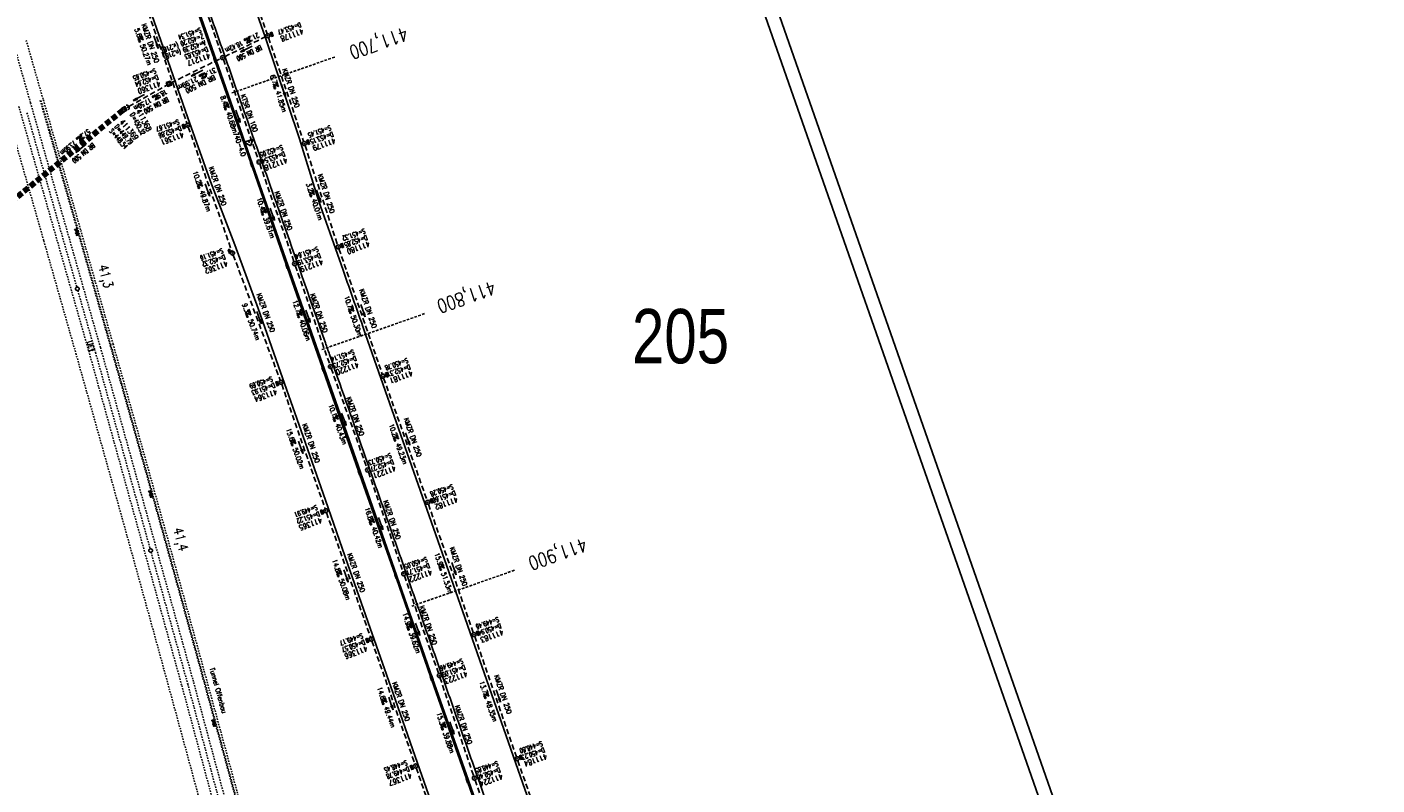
# Model space of a CAD drawing. Extents: x 232973 to 447511, y -373687 to 444035.
# Tile 9 of 40: x 447015 to 447511, y 443308 to 443587. Entities that reach past the tile are written whole.
import ezdxf
from ezdxf.enums import TextEntityAlignment as Align

# ---------------------------------------------------------------- set-up
doc = ezdxf.new("R2010")
doc.units = 0
doc.header["$LTSCALE"] = 2
doc.header["$MEASUREMENT"] = 0
for name, pattern in [('ACAD_ISO03W100', [0.5, 0.25, -0.25]), ('ACAD_ISO10W100W', [0.5, 0.25, -0.25]), ('AUSGEZOGEN', [0]), ('GESTRICH-X2', [1.5, 1, -0.5]), ('GESTRICHELT', [0.75, 0.5, -0.25]), ('STRICHLINIEX2', [0.5, 0.25, -0.25])]:
    doc.linetypes.add(name, pattern=pattern)
doc.layers.get('0').update_dxf_attribs({"linetype": 'AUSGEZOGEN'})
for name, color, linetype in [('Bahnachse', 7, 'CONTINUOUS'), ('FBR', 8, 'CONTINUOUS'), ('Gleisachsen', 7, 'CONTINUOUS'), ('HEKTOM', 250, 'GESTRICHELT'), ('Ingenieurbauwerke', 15, 'CONTINUOUS'), ('KANAL', 7, 'GESTRICH-X2'), ('Netzknoten_PKT', 7, 'CONTINUOUS'), ('Netzknoten_PKT-NR', 7, 'CONTINUOUS'), ('Netzknoten_SIGNATUR', 7, 'CONTINUOUS'), ('PFEIL', 7, 'CONTINUOUS'), ('Planeinteilung', 6, 'CONTINUOUS'), ('RAHMEN', 250, 'AUSGEZOGEN'), ('SCHACHTNR', 6, 'CONTINUOUS'), ('SCHLITZRINNE', 8, 'AUSGEZOGEN'), ('SCHSYMBOL', 7, 'AUSGEZOGEN'), ('TEXTO', 4, 'CONTINUOUS'), ('TEXTU', 4, 'CONTINUOUS')]:
    doc.layers.add(name, color=color, linetype=linetype)
doc.styles.add('ROMANS', font='romans.shx', dxfattribs={"width": 0.8})
doc.styles.add('UNIR-H', font='unir_h.shx', dxfattribs={"width": 0.8})

# ---------------------------------------------------------------- blocks, each defined once
blk = doc.blocks.new('20')
blk.add_lwpolyline([(-0.75, -0.75), (0.75, -0.75), (0.75, 0.75), (-0.75, 0.75)], close=True)
blk.add_circle((0, 0), 0.676)
blk.add_point((0, 0))
blk = doc.blocks.new('PROM')
blk.add_line((1.57, 1.82), (0.02, 0.02))
for centre, radius in [((0.32, 1.51), 0.317), ((0.94, 0.29), 0.283), ((1.64, 0.29), 0.283)]:
    blk.add_circle(centre, radius)
blk.add_arc((0.99, 2.68), 1.03, 239.1414, 303.3549)
blk = doc.blocks.new('PFEIL2')
at = {"color": 0}
for p, q in [((0.88, 0), (-2.4, -0.01)), ((0.88, -0.27), (0.88, 0.28)), ((0.88, 0.28), (2.43, 0.01)), ((0.91, 0.27), (0.88, 0.26)), ((0.97, 0.26), (0.88, 0.25)), ((1.02, 0.25), (0.88, 0.23)), ((1.07, 0.24), (0.88, 0.21)), ((1.13, 0.23), (0.88, 0.19)), ((1.18, 0.22), (0.88, 0.17)), ((1.24, 0.21), (0.88, 0.15)), ((1.29, 0.21), (0.88, 0.14)), ((1.34, 0.2), (0.88, 0.12)), ((1.4, 0.19), (0.88, 0.1)), ((1.45, 0.18), (0.88, 0.08)), ((1.51, 0.17), (0.88, 0.06)), ((1.56, 0.16), (0.88, 0.04)), ((1.61, 0.15), (0.88, 0.02)), ((1.67, 0.14), (0.88, 0.01)), ((1.72, 0.13), (0.88, -0.01)), ((1.78, 0.12), (0.88, -0.03)), ((1.83, 0.11), (0.88, -0.05)), ((1.88, 0.1), (0.88, -0.07)), ((1.94, 0.09), (0.88, -0.09)), ((2.05, 0.08), (0.88, -0.12)), ((1.99, 0.08), (0.88, -0.11)), ((2.1, 0.07), (0.88, -0.14)), ((2.15, 0.06), (0.88, -0.16)), ((2.21, 0.05), (0.88, -0.18)), ((2.26, 0.04), (0.88, -0.2)), ((2.32, 0.03), (0.88, -0.22)), ((2.37, 0.02), (0.88, -0.23)), ((2.42, 0.01), (0.88, -0.25)), ((2.43, 0.01), (0.88, -0.27))]:
    blk.add_line(p, q, dxfattribs=at)
blk = doc.blocks.new('GST')
at = {"color": 0}
blk.add_circle((0, 0), 0.75, dxfattribs=at)
blk.add_point((0, 0), dxfattribs=at)
blk = doc.blocks.new('17')
blk.add_lwpolyline([(-0.76, -1.22), (0.75, -1.22), (0.75, -1.8), (-0.76, -1.8)], close=True)
blk.add_blockref('GST', (0, 0))
blk = doc.blocks.new('10')
blk.add_blockref('GST', (0, 0))
blk = doc.blocks.new('30')
at = {"color": 0}
for p, q in [((-0.75, -0.29), (-0.75, 0.29)), ((-0.75, 0.29), (0.75, 0.29)), ((0.75, 0.29), (0.75, -0.29)), ((0.75, -0.29), (-0.75, -0.29))]:
    blk.add_line(p, q, dxfattribs=at)
blk.add_point((0, 0), dxfattribs=at)
blk = doc.blocks.new('13')
blk.add_lwpolyline([(0.76, 1.22), (-0.75, 1.22), (-0.75, 1.8), (0.76, 1.8)], close=True)
at = {"rotation": 180}
blk.add_blockref('GST', (0, 0), dxfattribs=at)
blk = doc.blocks.new('PKT')
at = {"color": 0}
blk.add_circle((0, 0), 0.15, dxfattribs=at)
blk.add_point((0, 0), dxfattribs=at)
blk = doc.blocks.new('Station_Netzknoten')
at = {"layer": 'Netzknoten_SIGNATUR'}
for p, q in [((-1.75, 0.5), (1.75, 0.5)), ((0, -1.5), (-1.75, 0.5)), ((0, -1.5), (1.75, 0.5))]:
    blk.add_line(p, q, dxfattribs=at)
blk.add_point((0, 0), dxfattribs=at)
blk = doc.blocks.new('1135420')
blk.add_line((1135, 420), (0, 420))
at = {"layer": 'RAHMEN'}
blk.add_line((950, 415), (25, 415), dxfattribs=at)
blk = doc.blocks.new('40')
at = {"color": 0}
blk.add_arc((0.02, 0.31), 0.91, 192.5363, 347.4637, dxfattribs=at)
blk.add_point((0, 0), dxfattribs=at)

msp = doc.modelspace()

# ---------------------------------------------------------------- linework, layer by layer
at = {"layer": 'Bahnachse', "linetype": 'ACAD_ISO10W100W'}
for p, q in [((447014.95, 443555.61), (447033.27, 443491.47)), ((447033.63, 443490.22), (447039.8, 443468.6)), ((447039.8, 443468.6), (447040.15, 443467.4)), ((447040.16, 443467.4), (447060.23, 443395.21)), ((447060.58, 443393.96), (447074.05, 443345.5)), ((447074.05, 443345.5), (447086.7, 443298.59))]:
    msp.add_line(p, q, dxfattribs=at)
at = {"layer": 'Bahnachse', "linetype": 'Continuous'}
for p, q in [((447037.88, 443468.06), (447038.84, 443468.33)), ((447039.8, 443468.6), (447038.78, 443468.52)), ((447038.78, 443468.52), (447038.84, 443468.33)), ((447038.84, 443468.33), (447038.89, 443468.14)), ((447038.89, 443468.14), (447039.8, 443468.6))]:
    msp.add_line(p, q, dxfattribs=at)
for centre, start_param, end_param in [((447033.45, 443490.85), 2.598780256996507, 8.881965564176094), ((447060.4, 443394.59), 2.598780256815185, 8.881965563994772)]:
    msp.add_ellipse(centre, major_axis=(-0.46, 0.46), ratio=1, start_param=start_param, end_param=end_param, dxfattribs=at)
at = {"layer": 'FBR', "flags": 128}
msp.add_lwpolyline([(447054.23, 443672.01, -0.000058), (447059.15, 443657.98, -0.000209), (447060.51, 443654.1), (447076.91, 443607.23, -0.00001), (447085.11, 443583.76, 0.00012), (447093.32, 443560.29, 0.000417), (447101.43, 443537.18, -0.000045), (447109.54, 443514.08, -0.00001), (447124.64, 443471.03, -0.000095), (447126.18, 443466.66, -0.000016), (447129.92, 443455.97, -0.000005), (447142.61, 443419.74, -0.000002), (447150.9, 443396.08, 0.000002), (447159.19, 443372.42, 0.000036), (447167.39, 443349.02, -0.000032), (447175.58, 443325.62, -0.000186), (447183.81, 443302.1, 0.000047), (447192.04, 443278.58, 0.000085), (447192.14, 443278.31, 0), (447208.43, 443231.8, 0.000395), (447209.64, 443228.37, 0.000103), (447214.26, 443215.27)], format="xyb", dxfattribs=at)
at = {"layer": 'FBR'}
msp.add_lwpolyline([(447071.6, 443672.25), (447074.13, 443664.32), (447102.45, 443583.51), (447115.12, 443546.03), (447121.6, 443524.97)], dxfattribs=at)
at = {"layer": 'FBR', "flags": 128}
msp.add_lwpolyline([(447041.12, 443647.93), (447049.5, 443624.23), (447057.64, 443600.76), (447065.84, 443577.21), (447074.08, 443553.72), (447082.36, 443530.36), (447091.33, 443507.06), (447099.91, 443483.61), (447108.15, 443460.15), (447116.43, 443436.52), (447124.64, 443413.08), (447132.94, 443389.49), (447141.15, 443366.03), (447149.45, 443342.39), (447157.67, 443318.88), (447165.87, 443295.39), (447174.16, 443271.82), (447182.37, 443248.37)], dxfattribs=at)
at = {"layer": 'FBR'}
msp.add_lwpolyline([(447121.6, 443524.97), (447122.89, 443521.3), (447131.15, 443497.7, -0.000001), (447139.41, 443474.1), (447172.44, 443379.72), (447197.21, 443308.93), (447223.28, 443234.83, 0.000007)], format="xyb", dxfattribs=at)
at = {"layer": 'Gleisachsen', "linetype": 'ACAD_ISO03W100'}
for p, q in [((447010.06, 443580.91), (447016.39, 443558.72)), ((447011.95, 443557.95), (447037.64, 443467.98)), ((447016.27, 443559.18), (447041.96, 443469.22)), ((447037.66, 443467.99), (447071.88, 443344.9)), ((447041.98, 443469.22), (447076.22, 443346.1)), ((447071.88, 443344.91), (447090.93, 443274.26)), ((447076.22, 443346.08), (447095.27, 443275.43))]:
    msp.add_line(p, q, dxfattribs=at)
at = {"layer": 'HEKTOM'}
for p, q in [((447090.31, 443562.88), (447128.06, 443576.09)), ((447123.38, 443468.5), (447161.16, 443481.72)), ((447156.38, 443374.11), (447194.16, 443387.33))]:
    msp.add_line(p, q, dxfattribs=at)
at = {"layer": 'Ingenieurbauwerke', "linetype": 'ACAD_ISO03W100'}
for p, q in [((447014.67, 443582.23), (447021.01, 443560.04)), ((447019.83, 443560.05), (447023.23, 443548.21)), ((447020.08, 443560.12), (447023.29, 443548.96)), ((447023.23, 443548.21), (447033.73, 443511.54)), ((447023.29, 443548.96), (447033.79, 443512.28)), ((447033.73, 443511.54), (447044.17, 443474.85)), ((447033.79, 443512.28), (447044.23, 443475.57)), ((447044.17, 443474.85), (447045.68, 443469.53)), ((447044.23, 443475.57), (447045.74, 443470.26))]:
    msp.add_line(p, q, dxfattribs=at)
at = {"layer": 'Ingenieurbauwerke', "linetype": 'STRICHLINIEX2'}
for p, q in [((447024.14, 443549.24), (447020.96, 443560.35)), ((447034.65, 443512.55), (447024.14, 443549.24)), ((447021.09, 443508.67), (447010.59, 443545.35)), ((447046.6, 443470.51), (447034.65, 443512.55)), ((447033.04, 443466.67), (447021.09, 443508.67))]:
    msp.add_line(p, q, dxfattribs=at)
for major_axis, start_param, end_param in [((-3601.83, 14553.88), -1.563174, -1.537625), ((-3604.72, 14567.69), -1.56314, -1.537591)]:
    msp.add_ellipse((432606.62, 439384.14), major_axis=major_axis, ratio=1, start_param=start_param, end_param=end_param, dxfattribs=at)
at = {"layer": 'Ingenieurbauwerke', "linetype": 'ACAD_ISO03W100'}
for centre, major_axis, start_param, end_param in [((432617.34, 439386.46), (-3602.04, 14555.89), -1.563155, -1.537607), ((432612.54, 439385.81), (-3603.02, 14560.85), -1.563139, -1.537591)]:
    msp.add_ellipse(centre, major_axis=major_axis, ratio=1, start_param=start_param, end_param=end_param, dxfattribs=at)
at = {"layer": 'KANAL'}
for p, q in [((447087.88, 443628.47), (447103.22, 443584.62)), ((447070.91, 443621.94), (447086.63, 443576.59)), ((447057.66, 443597.78), (447073.75, 443551.75)), ((447087.56, 443576.22), (447102.78, 443583.59)), ((447103.72, 443583.22), (447116.66, 443545)), ((447067.81, 443566.56), (447086.22, 443575.56)), ((447087.13, 443575.19), (447100.03, 443538.19)), ((447052.42, 443557.91), (447066.54, 443565.89)), ((447074.25, 443550.31), (447090.25, 443504.69)), ((447117.16, 443543.56), (447129.13, 443506.97)), ((447100.5, 443536.78), (447113.12, 443500.81)), ((447090.78, 443503.28), (447108.06, 443457.19)), ((447129.62, 443505.56), (447145.56, 443459.44)), ((447113.59, 443499.38), (447126.28, 443462.97)), ((447126.78, 443461.56), (447139.94, 443424.91)), ((447146.06, 443458.03), (447162.03, 443413.03)), ((447108.59, 443455.75), (447124.56, 443409.94)), ((447140.44, 443423.5), (447153.19, 443386.75)), ((447125.06, 443408.53), (447141.25, 443362.72)), ((447162.53, 443411.62), (447179.03, 443364.41)), ((447153.69, 443385.31), (447166.25, 443349.34)), ((447179.53, 443362.97), (447194.88, 443318.72)), ((447141.75, 443361.31), (447157.56, 443316.06)), ((447166.75, 443347.91), (447179.19, 443311.59)), ((447158.06, 443314.62), (447174.25, 443268.06)), ((447195.37, 443317.31), (447211.84, 443270.66)), ((447179.69, 443310.19), (447192.22, 443274.56))]:
    msp.add_line(p, q, dxfattribs=at)
at = {"layer": 'KANAL', "lineweight": 90}
msp.add_line((447050.16, 443556.42), (446994.13, 443510.45), dxfattribs=at)
at = {"layer": 'SCHLITZRINNE'}
for p, q in [((447080.13, 443585.87), (447080.71, 443585.6)), ((447080.83, 443583.87), (447081.41, 443583.59)), ((447081.54, 443581.87), (447082.11, 443581.59)), ((447082.24, 443579.86), (447082.81, 443579.59)), ((447082.94, 443577.86), (447083.52, 443577.58)), ((447083.64, 443575.86), (447084, 443575.69)), ((447084.34, 443573.86), (447084.92, 443573.58)), ((447085.05, 443571.85), (447085.62, 443571.58)), ((447085.75, 443569.85), (447086.32, 443569.57)), ((447086.45, 443567.85), (447087.02, 443567.57)), ((447087.15, 443565.85), (447087.73, 443565.57)), ((447087.85, 443563.84), (447088.43, 443563.57)), ((447088.55, 443561.84), (447089.13, 443561.56)), ((447089.25, 443559.84), (447089.83, 443559.56)), ((447089.96, 443557.84), (447090.53, 443557.56)), ((447090.66, 443555.83), (447091.23, 443555.56)), ((447091.36, 443553.83), (447091.94, 443553.55)), ((447092.06, 443551.83), (447092.64, 443551.55)), ((447092.76, 443549.83), (447093.34, 443549.55)), ((447093.46, 443547.82), (447094.04, 443547.55)), ((447094.16, 443545.82), (447094.74, 443545.54)), ((447094.87, 443543.82), (447095.44, 443543.54)), ((447095.57, 443541.81), (447096.14, 443541.54)), ((447096.27, 443539.81), (447096.85, 443539.53)), ((447096.97, 443537.81), (447097.55, 443537.53)), ((447097.7, 443535.79), (447098.25, 443535.53)), ((447098.37, 443533.81), (447098.95, 443533.53)), ((447099.07, 443531.8), (447099.65, 443531.53)), ((447099.77, 443529.8), (447100.35, 443529.53)), ((447100.47, 443527.8), (447101.05, 443527.52)), ((447101.17, 443525.8), (447101.75, 443525.52)), ((447101.87, 443523.8), (447102.45, 443523.52)), ((447102.57, 443521.8), (447103.15, 443521.52)), ((447103.27, 443519.79), (447103.84, 443519.52)), ((447103.97, 443517.79), (447104.54, 443517.51)), ((447104.67, 443515.79), (447105.24, 443515.51)), ((447105.37, 443513.79), (447105.94, 443513.51)), ((447106.07, 443511.79), (447106.64, 443511.51)), ((447106.77, 443509.78), (447107.34, 443509.51)), ((447107.47, 443507.78), (447108.04, 443507.51)), ((447108.17, 443505.78), (447108.74, 443505.5)), ((447108.87, 443503.78), (447109.44, 443503.5)), ((447109.57, 443501.78), (447110.14, 443501.5)), ((447110.84, 443499.5), (447110.84, 443499.5)), ((447110.97, 443497.77), (447111.54, 443497.5)), ((447111.67, 443495.77), (447112.25, 443495.49)), ((447112.37, 443493.77), (447112.95, 443493.49)), ((447113.07, 443491.77), (447113.65, 443491.49)), ((447113.78, 443489.76), (447114.35, 443489.49)), ((447114.48, 443487.76), (447115.05, 443487.48)), ((447115.18, 443485.76), (447115.75, 443485.48)), ((447115.88, 443483.75), (447116.46, 443483.48)), ((447116.58, 443481.75), (447117.16, 443481.47)), ((447117.28, 443479.75), (447117.86, 443479.47)), ((447117.99, 443477.75), (447118.56, 443477.47)), ((447118.69, 443475.74), (447119.26, 443475.47)), ((447119.39, 443473.74), (447119.97, 443473.46)), ((447120.09, 443471.74), (447120.67, 443471.46)), ((447120.79, 443469.73), (447121.37, 443469.46)), ((447121.5, 443467.73), (447122.07, 443467.45)), ((447122.2, 443465.73), (447122.77, 443465.45)), ((447122.9, 443463.73), (447123.48, 443463.45)), ((447124.3, 443459.72), (447124.88, 443459.44)), ((447125, 443457.72), (447125.58, 443457.44)), ((447125.7, 443455.72), (447126.28, 443455.44)), ((447126.41, 443453.71), (447126.98, 443453.44)), ((447127.11, 443451.71), (447127.68, 443451.44)), ((447127.81, 443449.71), (447128.38, 443449.43)), ((447128.51, 443447.71), (447129.08, 443447.43)), ((447129.21, 443445.71), (447129.78, 443445.43)), ((447129.91, 443443.7), (447130.48, 443443.43)), ((447130.61, 443441.7), (447131.19, 443441.42)), ((447131.31, 443439.7), (447131.89, 443439.42)), ((447132.01, 443437.7), (447132.59, 443437.42)), ((447132.71, 443435.69), (447133.29, 443435.42)), ((447133.41, 443433.69), (447133.99, 443433.41)), ((447134.11, 443431.69), (447134.69, 443431.41)), ((447134.81, 443429.69), (447135.39, 443429.41)), ((447135.52, 443427.69), (447136.09, 443427.41)), ((447136.22, 443425.68), (447136.79, 443425.41)), ((447137.62, 443421.68), (447138.2, 443421.4)), ((447138.32, 443419.67), (447138.9, 443419.4)), ((447139.03, 443417.67), (447139.6, 443417.39)), ((447139.73, 443415.67), (447140.31, 443415.39)), ((447140.43, 443413.66), (447141.01, 443413.39)), ((447141.14, 443411.66), (447141.71, 443411.38)), ((447141.84, 443409.66), (447142.42, 443409.38)), ((447142.54, 443407.65), (447143.12, 443407.38)), ((447143.25, 443405.65), (447143.82, 443405.37)), ((447143.95, 443403.65), (447144.53, 443403.37)), ((447144.65, 443401.64), (447145.23, 443401.36)), ((447145.36, 443399.64), (447145.93, 443399.36)), ((447146.06, 443397.64), (447146.64, 443397.36)), ((447146.76, 443395.63), (447147.34, 443395.35)), ((447147.47, 443393.63), (447148.04, 443393.35)), ((447148.17, 443391.62), (447148.75, 443391.35)), ((447148.87, 443389.62), (447149.45, 443389.34)), ((447149.58, 443387.62), (447150.15, 443387.34)), ((447150.98, 443383.61), (447151.56, 443383.33)), ((447151.68, 443381.61), (447152.26, 443381.33)), ((447152.38, 443379.61), (447152.96, 443379.33)), ((447153.08, 443377.61), (447153.66, 443377.33)), ((447153.78, 443375.6), (447154.36, 443375.33)), ((447154.48, 443373.6), (447155.06, 443373.33)), ((447155.18, 443371.6), (447155.76, 443371.32)), ((447155.88, 443369.6), (447156.46, 443369.32)), ((447156.58, 443367.6), (447157.16, 443367.32)), ((447157.28, 443365.59), (447157.86, 443365.32)), ((447157.98, 443363.59), (447158.56, 443363.32)), ((447158.68, 443361.59), (447159.26, 443361.31)), ((447159.38, 443359.59), (447159.96, 443359.31)), ((447160.08, 443357.59), (447160.66, 443357.31)), ((447160.78, 443355.59), (447161.36, 443355.31)), ((447161.48, 443353.58), (447162.06, 443353.31)), ((447162.18, 443351.58), (447162.76, 443351.3)), ((447162.88, 443349.58), (447163.46, 443349.3)), ((447164.28, 443345.58), (447164.86, 443345.3)), ((447164.98, 443343.57), (447165.56, 443343.3)), ((447165.69, 443341.57), (447166.26, 443341.29)), ((447166.39, 443339.57), (447166.96, 443339.29)), ((447167.09, 443337.57), (447167.66, 443337.29)), ((447167.79, 443335.56), (447168.36, 443335.29)), ((447168.49, 443333.56), (447169.07, 443333.28)), ((447169.19, 443331.56), (447169.77, 443331.28)), ((447169.89, 443329.56), (447170.47, 443329.28)), ((447170.59, 443327.55), (447171.17, 443327.28)), ((447171.3, 443325.55), (447171.87, 443325.27)), ((447172, 443323.55), (447172.57, 443323.27)), ((447172.7, 443321.55), (447173.27, 443321.27)), ((447173.4, 443319.54), (447173.97, 443319.27)), ((447174.1, 443317.54), (447174.68, 443317.26)), ((447174.8, 443315.54), (447175.38, 443315.26)), ((447175.5, 443313.54), (447176.08, 443313.26)), ((447176.2, 443311.53), (447176.78, 443311.26)), ((447177.28, 443309.35), (447177.48, 443309.25))]:
    msp.add_line(p, q, dxfattribs=at)
at = {"layer": 'SCHLITZRINNE', "flags": 128}
for points in [[(447052.69, 443665.53), (447068.14, 443621.46), (447084.44, 443574.94), (447097.86, 443536.64), (447110.97, 443499.15), (447124.26, 443461.21), (447137.5, 443423.38), (447150.93, 443385.13), (447164.08, 443347.54), (447177.2, 443310.06), (447190.28, 443272.75), (447208.43, 443220.88)], [(447067.86, 443620.89), (447083.73, 443575.6)], [(447084.23, 443574.18), (447097.18, 443537.21)], [(447097.68, 443535.79), (447110.24, 443499.86)], [(447097.68, 443535.79), (447110.26, 443499.81)], [(447110.75, 443498.39), (447123.49, 443462.03)], [(447110.75, 443498.39), (447123.5, 443462.01)], [(447124, 443460.59), (447136.82, 443423.96)], [(447124, 443460.59), (447136.86, 443423.84)], [(447137.36, 443422.42), (447150.25, 443385.71)], [(447150.74, 443384.29), (447163.32, 443348.31)], [(447150.74, 443384.29), (447163.29, 443348.4)], [(447163.82, 443346.89), (447176.51, 443310.67)], [(447177, 443309.25), (447189.49, 443273.64)], [(447177, 443309.25), (447189.5, 443273.61)]]:
    msp.add_lwpolyline(points, dxfattribs=at)
at = {"layer": 'SCHSYMBOL'}
for points in [[(447084.16, 443575.75), (447084.66, 443574.33), (447084.11, 443574.13), (447083.61, 443575.55)], [(447097.61, 443537.36), (447098.11, 443535.94), (447097.55, 443535.74), (447097.06, 443537.16)], [(447110.68, 443499.96), (447111.18, 443498.54), (447110.63, 443498.35), (447110.13, 443499.76)], [(447123.93, 443462.15), (447124.43, 443460.74), (447123.88, 443460.54), (447123.38, 443461.96)], [(447137.29, 443423.99), (447137.78, 443422.57), (447137.23, 443422.38), (447136.74, 443423.8)], [(447150.67, 443385.86), (447151.17, 443384.44), (447150.62, 443384.25), (447150.12, 443385.67)], [(447163.75, 443348.46), (447164.25, 443347.04), (447163.7, 443346.85), (447163.2, 443348.27)], [(447176.93, 443310.82), (447177.43, 443309.4), (447176.88, 443309.21), (447176.38, 443310.63)]]:
    msp.add_lwpolyline(points, close=True, dxfattribs=at)

# ---------------------------------------------------------------- block references
at = {"layer": 'Netzknoten_PKT'}
msp.add_blockref('PKT', (447096.64, 443544.83), dxfattribs=at)
at = {"layer": 'Netzknoten_SIGNATUR', "rotation": 19.28507821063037}
msp.add_blockref('Station_Netzknoten', (447096.64, 443544.83), dxfattribs=at)
at = {"layer": 'PFEIL'}
for p, rotation in [((447062.39, 443581.58), 289.2737000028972), ((447095.61, 443579), 205.8069000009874), ((447077.44, 443570.16), 206.0792000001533), ((447109.24, 443563.78), 288.7454000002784), ((447056.1, 443561.2), 208.3751947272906), ((447092.55, 443554.25), 289.2118000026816), ((447034.8, 443542.57), 219.0166989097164), ((447081.31, 443527.17), 289.3455000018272), ((447122.19, 443524.96), 288.1406000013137), ((447105.16, 443518.21), 289.3030999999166), ((447100.29, 443480.22), 290.5647999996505), ((447118.29, 443480.72), 289.1698999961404), ((447138.44, 443482.8), 289.0764000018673), ((447131.45, 443442.85), 289.7853000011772), ((447154.87, 443435.61), 289.551000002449), ((447115.62, 443432.52), 289.2186999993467), ((447145.01, 443404.49), 289.1252999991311), ((447132.21, 443385.29), 289.4841000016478), ((447171.89, 443387.89), 289.2674999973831), ((447158.54, 443365.66), 289.2586000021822), ((447188.2, 443341.07), 289.1334999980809), ((447148.72, 443338.35), 289.2731000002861), ((447171.16, 443329.3), 288.9052000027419)]:
    msp.add_blockref('PFEIL2', p, dxfattribs=dict(at, rotation=rotation))
at = {"layer": 'Planeinteilung', "linetype": 'Continuous', "rotation": 289.2892292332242}
msp.add_blockref('1135420', (446739.88, 443896.21), dxfattribs=at)
at = {"layer": 'SCHSYMBOL'}
for name, p, rotation in [('13', (447103.46, 443583.91), 289.2892000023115), ('GST', (447086.88, 443575.9), 289.2892000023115), ('20', (447067.13, 443566.23), 289.2892000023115), ('20', (447050.68, 443556.84), 30.24494410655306), ('40', (447051.92, 443557.57), 113.3071268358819), ('17', (447073.99, 443551.03), 289.2892000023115), ('13', (447116.91, 443544.29), 289.2892000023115), ('GST', (447100.27, 443537.48), 289.2892000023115), ('13', (447129.37, 443506.27), 289.2892000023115), ('30', (447089.37, 443504.6), 289.2892000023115), ('10', (447090.51, 443503.98), 289.2892000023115), ('GST', (447113.36, 443500.1), 289.2892000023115), ('GST', (447126.52, 443462.26), 289.2892000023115), ('17', (447108.33, 443456.47), 289.2892000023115), ('13', (447145.81, 443458.72), 289.2892000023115), ('GST', (447140.2, 443424.21), 289.2892000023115), ('13', (447162.28, 443412.34), 289.2892000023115), ('17', (447124.8, 443409.23), 289.2892000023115), ('GST', (447153.44, 443386.03), 289.2892000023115), ('17', (447141.51, 443362.02), 289.2892000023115), ('13', (447179.29, 443363.69), 289.2892000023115), ('GST', (447166.51, 443348.63), 289.2892000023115), ('13', (447195.14, 443318.01), 289.2892000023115), ('17', (447157.82, 443315.35), 289.2892000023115), ('GST', (447179.43, 443310.9), 289.2892000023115)]:
    msp.add_blockref(name, p, dxfattribs=dict(at, rotation=rotation))
at = {"layer": 'TEXTU'}
for p, rotation in [((447055.53, 443583.3), 289.2737000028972), ((447096.45, 443583.43), 205.8069000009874), ((447079.88, 443570.25), 206.0792000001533), ((447105.27, 443566.13), 288.7454000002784), ((447062.65, 443562.52), 208.3751947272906), ((447087.11, 443558.44), 289.2118000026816), ((447034.5, 443547.41), 219.0166989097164), ((447077.32, 443529.48), 289.3455000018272), ((447118.56, 443526.41), 288.1406000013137), ((447100.81, 443519.71), 289.3030999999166), ((447095.14, 443482.08), 290.5647999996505), ((447113.98, 443481.98), 289.1698999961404), ((447132.99, 443483.55), 289.0764000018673), ((447127.24, 443443.78), 289.7853000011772), ((447149.44, 443436.55), 289.551000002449), ((447111.64, 443434.84), 289.2186999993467), ((447140.54, 443405.76), 289.1252999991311), ((447128.55, 443386.65), 289.4841000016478), ((447166.18, 443389.05), 289.2674999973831), ((447154.37, 443367.05), 289.2586000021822), ((447182.61, 443341.9), 289.1334999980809), ((447145.06, 443339.72), 289.2731000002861), ((447166.89, 443330.37), 288.9052000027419)]:
    msp.add_blockref('PROM', p, dxfattribs=dict(at, rotation=rotation))

# ---------------------------------------------------------------- texts
at = {"layer": 'Bahnachse', "linetype": 'Continuous', "style": 'ROMANS', "oblique": 360, "width": 0.8334}
for s, height, rotation, p in [('41,3', 3.5, 285.5691, (447041.08, 443499.21)), ('UE', 1.8, 285.5691, (447036.94, 443471.39)), ('41,4', 3.5, 284.5691, (447068.69, 443402.52))]:
    msp.add_text(s, height=height, rotation=rotation, dxfattribs=at).set_placement(p)
at = {"layer": 'HEKTOM', "style": 'ROMANS', "width": 0.8}
for s, p in [('411,700', (447153.97, 443587.2)), ('411,800', (447186.21, 443493.8)), ('411,900', (447219.8, 443399.31))]:
    msp.add_text(s, height=5, rotation=199.2892, dxfattribs=at).set_placement(p)
at = {"layer": 'Ingenieurbauwerke', "linetype": 'Continuous', "style": 'ROMANS'}
for s, height, rotation, oblique, width, p in [('DN80', 0.8, 285.2358, 0, 0.8, (447032.42, 443512.79)), ('DN80', 0.8, 285.5004, 360, 0.8, (447059.62, 443416.49)), ('Tunnel Offenbau', 1.8, 285.5691, 0, 0.8334, (447082.05, 443351.21)), ('DN80', 0.8, 284.9338, 0, 0.8, (447082.83, 443332.27))]:
    msp.add_text(s, height=height, rotation=rotation, dxfattribs=dict(at, oblique=oblique, width=width)).set_placement(p)
at = {"layer": 'Netzknoten_PKT-NR', "style": 'ROMANS', "width": 0.75}
msp.add_text('740-4.0', height=1.8, rotation=289.2853, dxfattribs=at).set_placement((447093.79, 443539.41), align=Align.RIGHT)
at = {"layer": 'Planeinteilung', "linetype": 'Continuous', "style": 'UNIR-H', "width": 0.8}
msp.add_text('205', height=20, dxfattribs=at).set_placement((447237.35, 443463.44))
at = {"layer": 'SCHACHTNR', "style": 'ROMANS'}
for s, height, rotation, width, p in [('S=451.34', 1.8, 199.2892, 0.6, (447078.67, 443586.99)), ('D=453.47', 1.8, 199.2892, 0.6, (447115.38, 443588.92)), ('411178', 2, 199.2892, 0.7, (447116.23, 443586.57)), ('Z=452.20 (v.216)', 1.8, 199.2892, 0.6, (447079.48, 443584.64)), ('A=452.39 (n.218)', 1.8, 199.2892, 0.6, (447080.29, 443582.27)), ('D=453.83', 1.8, 199.2892, 0.6, (447081.14, 443579.89)), ('411217', 2, 199.2892, 0.7, (447081.95, 443577.55)), ('S=450.65', 1.8, 199.2892, 0.6, (447062.05, 443571.98)), ('D=452.64', 1.8, 199.2892, 0.6, (447062.86, 443569.64)), ('411360', 2, 199.2892, 0.7, (447063.7, 443567.26)), ('D=450.32', 1.8, 298.8345, 0.6, (447052.71, 443554.97)), ('411368', 2, 298.8345, 0.7, (447054.92, 443556.2)), ('D=449.79', 1.8, 310.5391, 0.6, (447046.94, 443550.4)), ('411369', 2, 310.5391, 0.7, (447048.86, 443552.02)), ('S=451.67', 1.8, 199.2892, 0.6, (447070.56, 443553.22)), ('D=452.86', 1.8, 199.2892, 0.6, (447071.41, 443550.88)), ('S=451.45', 1.8, 199.2892, 0.6, (447126.38, 443551.03)), ('S=448.54', 1.8, 310.5391, 0.6, (447045.06, 443548.77)), ('411361', 2, 199.2892, 0.7, (447072.22, 443548.5)), ('D=453.15', 1.8, 199.2892, 0.6, (447127.23, 443548.66)), ('411179', 2, 199.2892, 0.7, (447128.04, 443546.31)), ('S=452.05', 1.8, 199.2892, 0.6, (447108.66, 443543.81)), ('D=453.54', 1.8, 199.2892, 0.6, (447109.47, 443541.44)), ('411218', 2, 199.2892, 0.7, (447110.31, 443539.09)), ('S=451.32', 1.8, 199.2892, 0.6, (447138.97, 443513.04)), ('S=451.64', 1.8, 199.2892, 0.6, (447121.75, 443506.41)), ('D=452.85', 1.8, 199.2892, 0.6, (447139.78, 443510.67)), ('411180', 2, 199.2892, 0.7, (447140.63, 443508.32)), ('S=451.16', 1.8, 199.2892, 0.6, (447086.71, 443505.83)), ('D=452.32', 1.8, 199.2892, 0.6, (447087.52, 443503.49)), ('D=453.19', 1.8, 199.2892, 0.6, (447122.56, 443504.06)), ('411219', 2, 199.2892, 0.7, (447123.41, 443501.69)), ('411362', 2, 199.2892, 0.7, (447088.37, 443501.11)), ('S=451.14', 1.8, 199.2892, 0.6, (447134.91, 443468.59)), ('D=452.73', 1.8, 199.2892, 0.6, (447135.72, 443466.22)), ('411220', 2, 199.2892, 0.7, (447136.56, 443463.88)), ('S=450.78', 1.8, 199.2892, 0.6, (447154.71, 443465.47)), ('D=452.31', 1.8, 199.2892, 0.6, (447155.55, 443463.09)), ('S=450.69', 1.8, 199.2892, 0.6, (447104.91, 443458.66)), ('411181', 2, 199.2892, 0.7, (447156.37, 443460.75)), ('D=451.93', 1.8, 199.2892, 0.6, (447105.75, 443456.31)), ('411364', 2, 199.2892, 0.7, (447106.56, 443453.94)), ('S=450.73', 1.8, 199.2892, 0.6, (447148.59, 443430.53)), ('D=452.27', 1.8, 199.2892, 0.6, (447149.41, 443428.19)), ('411221', 2, 199.2892, 0.7, (447150.22, 443425.81)), ('S=450.28', 1.8, 199.2892, 0.6, (447171.33, 443419.04)), ('D=451.66', 1.8, 199.2892, 0.6, (447172.17, 443416.69)), ('411182', 2, 199.2892, 0.7, (447172.98, 443414.32)), ('S=449.91', 1.8, 199.2892, 0.6, (447121.38, 443411.44)), ('D=451.22', 1.8, 199.2892, 0.6, (447122.22, 443409.06)), ('411365', 2, 199.2892, 0.7, (447123.03, 443406.72)), ('S=450.05', 1.8, 199.2892, 0.6, (447161.81, 443392.34)), ('D=451.71', 1.8, 199.2892, 0.6, (447162.66, 443390)), ('411222', 2, 199.2892, 0.7, (447163.47, 443387.62)), ('S=449.46', 1.8, 199.2892, 0.6, (447188.09, 443370.22)), ('D=450.94', 1.8, 199.2892, 0.6, (447188.94, 443367.87)), ('S=449.17', 1.8, 199.2892, 0.6, (447138.09, 443364.22)), ('411183', 2, 199.2892, 0.7, (447189.75, 443365.5)), ('D=450.57', 1.8, 199.2892, 0.6, (447138.91, 443361.84)), ('411366', 2, 199.2892, 0.7, (447139.75, 443359.5)), ('S=449.46', 1.8, 199.2892, 0.6, (447174.91, 443354.94)), ('D=451.09', 1.8, 199.2892, 0.6, (447175.72, 443352.59)), ('411223', 2, 199.2892, 0.7, (447176.53, 443350.22)), ('S=448.80', 1.8, 199.2892, 0.6, (447204.16, 443324.56)), ('D=450.23', 1.8, 199.2892, 0.6, (447204.97, 443322.19)), ('411184', 2, 199.2892, 0.7, (447205.79, 443319.85)), ('S=448.45', 1.8, 199.2892, 0.6, (447154.41, 443317.53)), ('D=449.78', 1.8, 199.2892, 0.6, (447155.22, 443315.19)), ('411367', 2, 199.2892, 0.7, (447156.06, 443312.81)), ('S=448.85', 1.8, 199.2892, 0.6, (447187.81, 443317.22)), ('D=450.48', 1.8, 199.2892, 0.6, (447188.62, 443314.84)), ('411224', 2, 199.2892, 0.7, (447189.47, 443312.5))]:
    msp.add_text(s, height=height, rotation=rotation, dxfattribs=dict(at, width=width)).set_placement(p)
at = {"layer": 'TEXTO', "style": 'ROMANS'}
for s, rotation, width, p in [('KMZR DN 250', 289.2737, 0.75, (447059.43, 443580.88)), ('BR DN 500', 205.8069, 0.6, (447096.26, 443578.33)), ('BR DN 500', 206.0792, 0.75, (447078.36, 443566.94)), ('KMZR DN 250', 288.7454, 0.75, (447111.12, 443564.41)), ('BR DN 500', 208.3752, 0.6, (447062.05, 443559.08)), ('KTSR DN 100', 289.2118, 0.75, (447095.78, 443555.2)), ('BR DN 500', 219.0167, 0.6, (447035.21, 443541.49)), ('KMZR DN 250', 289.3455, 0.75, (447084.15, 443528.33)), ('KMZR DN 250', 288.1406, 0.75, (447124.09, 443525.59)), ('KMZR DN 250', 289.3031, 0.75, (447108.36, 443519.25)), ('KMZR DN 250', 290.5648, 0.75, (447101.88, 443481.74)), ('KMZR DN 250', 289.1699, 0.75, (447121.4, 443481.68)), ('KMZR DN 250', 289.0764, 0.75, (447139.45, 443483.32)), ('KMZR DN 250', 289.7853, 0.75, (447134.74, 443443.68)), ('KMZR DN 250', 289.551, 0.75, (447155.88, 443435.96)), ('KMZR DN 250', 289.2187, 0.75, (447118.51, 443433.78)), ('KMZR DN 250', 289.1253, 0.75, (447148.26, 443405.61)), ('KMZR DN 250', 289.4841, 0.75, (447135.11, 443386.13)), ('KMZR DN 250', 289.2675, 0.75, (447172.72, 443388.44)), ('KMZR DN 250', 289.2586, 0.75, (447161.6, 443366.84)), ('KMZR DN 250', 289.1335, 0.75, (447189.04, 443341.43)), ('KMZR DN 250', 289.2731, 0.75, (447151.61, 443338.75)), ('KMZR DN 250', 288.9052, 0.75, (447174.53, 443330.26))]:
    msp.add_text(s, height=1.8, rotation=rotation, dxfattribs=dict(at, width=width)).set_placement(p, align=Align.CENTER)
at = {"layer": 'TEXTU', "style": 'ROMANS'}
for s, rotation, width, p in [('5.6', 289.2737, 0.75, (447054.46, 443586.35)), ('50.27m', 289.2737, 0.75, (447056.53, 443580.47)), ('18.42m', 205.8069, 0.6, (447093.73, 443582.11)), ('21.2', 205.8069, 0.6, (447099.73, 443585.02)), ('31.4', 206.0792, 0.75, (447083.99, 443572.28)), ('21.99m', 206.0792, 0.75, (447077.17, 443568.94)), ('6.7', 288.7454, 0.75, (447104.25, 443569.19)), ('17.50m', 208.3752, 0.6, (447059.99, 443561.08)), ('18.9', 208.3752, 0.6, (447065.86, 443564.25)), ('8.4', 289.2118, 0.75, (447086.04, 443561.48)), ('41.85m', 288.7454, 0.75, (447106.25, 443563.28)), ('40.68m', 289.2118, 0.75, (447088.1, 443555.61)), ('57.2', 219.0167, 0.6, (447037.34, 443549.71)), ('73.90m', 219.0167, 0.6, (447032.16, 443545.51)), ('10.2', 289.3455, 0.75, (447075.81, 443533.78)), ('49.87m', 289.3455, 0.75, (447078.31, 443526.66)), ('3.2', 288.1406, 0.75, (447117.56, 443529.47)), ('10.4', 289.3031, 0.75, (447099.28, 443524.04)), ('40.01m', 288.1406, 0.75, (447119.5, 443523.56)), ('39.61m', 289.3031, 0.75, (447101.78, 443516.88)), ('12.7', 289.1699, 0.75, (447112.49, 443486.29)), ('10.7', 289.0764, 0.75, (447131.5, 443487.88)), ('9.3', 290.5648, 0.75, (447094, 443485.1)), ('50.74m', 290.5648, 0.75, (447096.19, 443479.26)), ('40.06m', 289.1699, 0.75, (447114.96, 443479.16)), ('50.30m', 289.0764, 0.75, (447133.97, 443480.72)), ('10.1', 289.7853, 0.75, (447125.68, 443448.08)), ('15.6', 289.2187, 0.75, (447110.13, 443439.16)), ('40.43m', 289.7853, 0.75, (447128.24, 443440.95)), ('10.2', 289.551, 0.75, (447147.91, 443440.84)), ('50.02m', 289.2187, 0.75, (447112.63, 443432)), ('49.23m', 289.551, 0.75, (447150.44, 443433.72)), ('16.8', 289.1253, 0.75, (447139.03, 443410.09)), ('40.42m', 289.1253, 0.75, (447141.53, 443402.93)), ('15.9', 289.2675, 0.75, (447164.69, 443393.38)), ('14.8', 289.4841, 0.75, (447127.03, 443390.97)), ('50.08m', 289.4841, 0.75, (447129.56, 443383.81)), ('51.53m', 289.2675, 0.75, (447167.19, 443386.22)), ('14.9', 289.2586, 0.75, (447152.87, 443371.37)), ('39.62m', 289.2586, 0.75, (447155.37, 443364.22)), ('14.6', 289.2731, 0.75, (447143.56, 443344.03)), ('13.7', 289.1335, 0.75, (447181.13, 443346.22)), ('48.35m', 289.1335, 0.75, (447183.59, 443339.06)), ('49.44m', 289.2731, 0.75, (447146.06, 443336.91)), ('15.3', 288.9052, 0.75, (447165.42, 443334.69)), ('39.88m', 288.9052, 0.75, (447167.86, 443327.54))]:
    msp.add_text(s, height=1.8, rotation=rotation, dxfattribs=dict(at, width=width)).set_placement(p)

doc.saveas('drawing.dxf')
